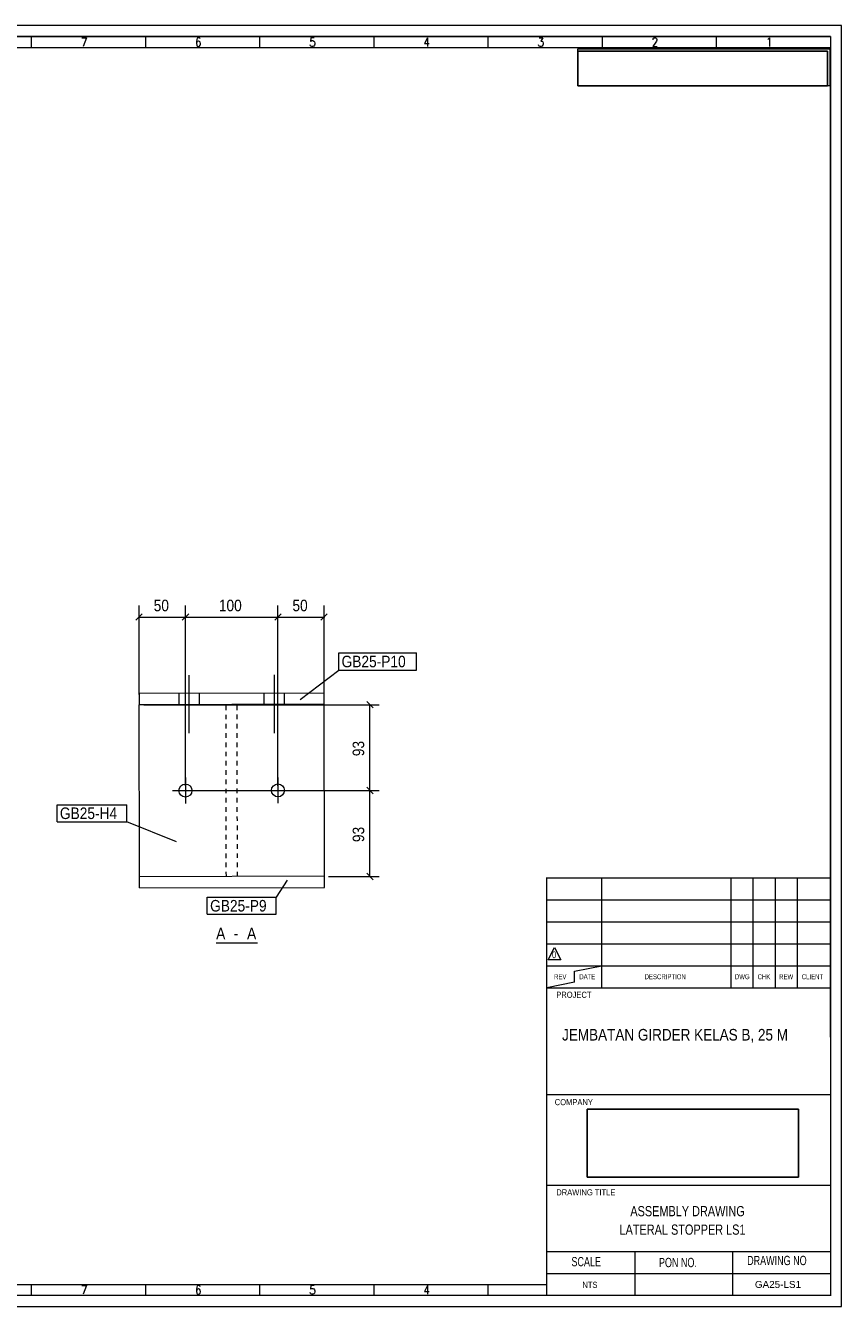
# Model space of a CAD drawing. Header units: millimetres. Extents: x 2 to 405, y 5 to 282.
# Tile 2 of 2: x 229 to 405, y 5 to 282. Entities that reach past the tile are written whole.
import ezdxf

# ---------------------------------------------------------------- set-up
doc = ezdxf.new("R2010")
doc.units = ezdxf.units.MM
doc.linetypes.add('XKITLINE00', pattern=[0])
doc.linetypes.add('XKITLINE01', pattern=[4, 1, -1, 1, -1])
for name, color, linetype, lineweight in [('Bolt', 7, 'Continuous', 0), ('DrawingSheet', 5, 'Continuous', 0), ('OtherObjectType', 1, 'Continuous', 0), ('Part', 2, 'Continuous', 0), ('PartMark', 3, 'Continuous', 0), ('Z-DIMENSIONS', 1, 'Continuous', 0)]:
    doc.layers.add(name, color=color, linetype=linetype, lineweight=lineweight)
doc.styles.add('ARIAL', font='ARIAL.TTF')
doc.styles.add('ARIAL_NARROW', font='ARIALN.TTF')
doc.styles.add('ROMANS', font='ROMANS__.TTF')
doc.styles.add('TECHNICLITE', font='TECHL___.TTF')
picture_1 = doc.add_image_def('image1.jpg', size_in_pixel=(1304, 175))
picture_2 = doc.add_image_def('image2.png', size_in_pixel=(4018, 1163))

# ---------------------------------------------------------------- blocks, each defined once
blk = doc.blocks.new('*A8')
at = {"layer": 'Part', "linetype": 'XKITLINE00', "lineweight": 0}
for p, q in [((293.13, 137.62), (253.13, 137.53)), ((253.13, 137.53), (253.14, 135.13)), ((293.14, 135.22), (293.13, 137.62)), ((293.14, 135.22), (253.14, 135.13))]:
    blk.add_line(p, q, dxfattribs=at)
blk = doc.blocks.new('*A9')
at = {"layer": 'Part', "linetype": 'XKITLINE00', "lineweight": 0}
for p, q in [((293.21, 98.02), (253.21, 97.93)), ((253.22, 95.53), (253.21, 97.93)), ((293.22, 95.62), (293.21, 98.02)), ((253.22, 95.53), (293.22, 95.62))]:
    blk.add_line(p, q, dxfattribs=at)
blk = doc.blocks.new('*A10')
at = {"layer": 'Part', "linetype": 'XKITLINE00', "lineweight": 0}
for p, q in [((253.14, 135.13), (293.14, 135.22)), ((253.21, 97.93), (253.14, 135.13)), ((293.21, 98.02), (293.14, 135.22)), ((293.21, 98.02), (253.21, 97.93))]:
    blk.add_line(p, q, dxfattribs=at)
at = {"layer": 'Part', "linetype": 'XKITLINE01', "lineweight": 0}
for p, q in [((272.01, 97.97), (271.94, 135.17)), ((274.41, 97.98), (274.34, 135.18))]:
    blk.add_line(p, q, dxfattribs=at)
blk = doc.blocks.new('*A11')
at = {"layer": 'Bolt', "linetype": 'XKITLINE00', "lineweight": 0}
for p, q in [((263.93, 141.55), (263.93, 128.95)), ((261.73, 137.56), (261.73, 135.16)), ((266.13, 137.56), (266.13, 135.16))]:
    blk.add_line(p, q, dxfattribs=at)
blk = doc.blocks.new('*A12')
at = {"layer": 'Bolt', "linetype": 'XKITLINE00', "lineweight": 0}
for p, q in [((282.32, 141.56), (282.35, 128.96)), ((280.13, 137.59), (280.14, 135.19)), ((284.53, 137.6), (284.54, 135.2))]:
    blk.add_line(p, q, dxfattribs=at)
blk = doc.blocks.new('*A13')
at = {"layer": 'Bolt', "linetype": 'XKITLINE00', "lineweight": 0}
for p, q in [((263.17, 119.36), (263.18, 113.76)), ((283.17, 119.4), (283.18, 113.8)), ((260.37, 116.55), (265.97, 116.56)), ((280.37, 116.59), (285.97, 116.6))]:
    blk.add_line(p, q, dxfattribs=at)
for centre in [(263.17, 116.56), (283.17, 116.6)]:
    blk.add_circle(centre, 1.4, dxfattribs=at)
blk = doc.blocks.new('*A22')
at = {"layer": 'DrawingSheet', "linetype": 'XKITLINE00', "lineweight": 0}
for p, q in [((405, 282), (5, 282)), ((5, 282), (5, 5)), ((405, 5), (405, 282)), ((5, 5), (405, 5))]:
    blk.add_line(p, q, dxfattribs=at)
at = {"layer": 'DrawingSheet', "style": 'ARIAL', "width": 0.85}
blk.add_text('Tekla structures', height=2, rotation=90, dxfattribs=at).set_placement((4.5, 5.5))
blk = doc.blocks.new('*A24')
at = {"layer": 'OtherObjectType', "linetype": 'XKITLINE00', "lineweight": 0}
for p, q in [((5, 282), (7.38, 282)), ((405, 282), (5, 282)), ((5, 282), (5, 5)), ((9.76, 279.8), (7.38, 279.8)), ((405, 5), (405, 282)), ((7.38, 7.38), (7.38, 279.62)), ((7.38, 7.38), (7.38, 279.62)), ((7.38, 279.62), (402.62, 279.62)), ((402.62, 279.62), (7.38, 279.62)), ((9.76, 277.24), (9.76, 9.76)), ((9.76, 277.24), (402.62, 277.24)), ((32.35, 279.62), (32.35, 277.24)), ((57.03, 279.62), (57.03, 277.24)), ((81.72, 279.62), (81.72, 277.24)), ((106.4, 279.62), (106.4, 277.24)), ((131.09, 279.62), (131.09, 277.24)), ((155.77, 279.62), (155.77, 277.24)), ((180.46, 279.62), (180.46, 277.24)), ((205.14, 279.62), (205.14, 277.24)), ((229.83, 279.62), (229.83, 277.24)), ((254.51, 279.62), (254.51, 277.24)), ((279.2, 279.62), (279.2, 277.24)), ((303.88, 279.62), (303.88, 277.24)), ((328.57, 279.62), (328.57, 277.24)), ((353.25, 279.62), (353.25, 277.24)), ((377.94, 279.62), (377.94, 277.24)), ((402.62, 279.62), (402.62, 277.24)), ((402.62, 279.62), (402.62, 7.38)), ((402.62, 63.21), (402.62, 277.24)), ((402.62, 63.21), (402.62, 277.24)), ((348, 277), (402.5, 277)), ((348, 269), (348, 277)), ((402.5, 277), (402.5, 269)), ((402.5, 269), (348, 269)), ((9.76, 262.16), (7.38, 262.16)), ((9.76, 238.99), (7.38, 238.99)), ((9.76, 215.83), (7.38, 215.83)), ((9.76, 192.67), (7.38, 192.67)), ((9.76, 169.5), (7.38, 169.5)), ((9.76, 146.34), (7.38, 146.34)), ((9.76, 123.18), (7.38, 123.18)), ((9.76, 98.97), (7.38, 98.97)), ((341.31, 7.38), (341.31, 97.73)), ((341.31, 97.72), (402.62, 97.72)), ((353.22, 73.91), (353.22, 97.72)), ((353.22, 73.91), (353.22, 97.72)), ((381.19, 73.91), (381.19, 97.72)), ((381.19, 73.91), (381.19, 97.72)), ((385.96, 73.91), (385.96, 97.72)), ((385.96, 73.91), (385.96, 97.72)), ((390.72, 73.91), (390.72, 97.72)), ((390.72, 73.91), (390.72, 97.72)), ((395.48, 73.91), (395.48, 97.72)), ((395.48, 73.91), (395.48, 97.72)), ((341.31, 92.96), (402.62, 92.96)), ((341.31, 92.96), (402.62, 92.96)), ((341.31, 88.2), (402.62, 88.2)), ((341.31, 88.2), (402.62, 88.2)), ((341.31, 83.44), (402.62, 83.44)), ((341.6, 79.92), (342.99, 82.61)), ((342.99, 82.61), (344.37, 79.92)), ((341.31, 78.67), (402.62, 78.67)), ((344.37, 79.92), (341.6, 79.92)), ((347.26, 77.48), (353.22, 78.67)), ((9.76, 76.03), (7.38, 76.03)), ((347.26, 75.1), (341.31, 73.91)), ((347.26, 75.1), (347.26, 77.48)), ((341.31, 73.91), (402.62, 73.91)), ((9.76, 53.69), (7.38, 53.69)), ((341.31, 50.85), (402.62, 50.85)), ((9.76, 30.53), (7.38, 30.53)), ((341.31, 31.19), (402.62, 31.19)), ((341.31, 16.9), (402.62, 16.9)), ((360.35, 16.9), (360.35, 7.38)), ((381.48, 16.9), (381.48, 7.38)), ((341.31, 12.14), (402.62, 12.14)), ((9.76, 9.76), (341.31, 9.76)), ((32.35, 7.38), (32.35, 9.76)), ((57.03, 9.76), (57.03, 7.38)), ((81.72, 9.76), (81.72, 7.38)), ((106.4, 9.76), (106.4, 7.38)), ((131.09, 9.76), (131.09, 7.38)), ((155.77, 9.76), (155.77, 7.38)), ((180.46, 9.76), (180.46, 7.38)), ((205.14, 9.76), (205.14, 7.38)), ((229.83, 9.76), (229.83, 7.38)), ((254.51, 9.76), (254.51, 7.38)), ((279.2, 9.76), (279.2, 7.38)), ((303.88, 9.76), (303.88, 7.38)), ((328.57, 9.76), (328.57, 7.38)), ((328.57, 9.76), (328.57, 7.38)), ((402.79, 7.38), (7.38, 7.38)), ((5, 5), (66.4, 5)), ((7.38, 5), (5, 5)), ((5, 5), (405, 5))]:
    blk.add_line(p, q, dxfattribs=at)
at = {"layer": 'OtherObjectType'}
for s, height, style, width, p in [('16', 1.903, 'ROMANS', 0.85, (18.12, 277.48)), ('15', 1.903, 'ROMANS', 0.85, (43.09, 277.48)), ('14', 1.903, 'ROMANS', 0.85, (67.77, 277.48)), ('13', 1.903, 'ROMANS', 0.85, (92.46, 277.48)), ('12', 1.903, 'ROMANS', 0.85, (117.14, 277.48)), ('11', 1.903, 'ROMANS', 0.85, (141.83, 277.48)), ('10', 1.903, 'ROMANS', 0.85, (166.51, 277.48)), ('9', 1.9, 'ROMANS', 0.85, (191.2, 277.48)), ('8', 1.9, 'ROMANS', 0.85, (215.88, 277.48)), ('7', 1.9, 'ROMANS', 0.85, (240.57, 277.48)), ('6', 1.9, 'ROMANS', 0.85, (265.25, 277.48)), ('5', 1.9, 'ROMANS', 0.85, (289.94, 277.48)), ('4', 1.9, 'ROMANS', 0.85, (314.62, 277.48)), ('3', 1.9, 'ROMANS', 0.85, (339.31, 277.48)), ('2', 1.9, 'ROMANS', 0.85, (363.99, 277.48)), ('1', 1.9, 'ROMANS', 0.85, (388.68, 277.48)), ('L', 1.36, 'ROMANS', 0.85, (7.93, 274.87)), ('K', 1.36, 'ROMANS', 0.85, (7.93, 251.71)), ('J', 1.36, 'ROMANS', 0.85, (7.93, 228.54)), ('I', 1.36, 'ROMANS', 0.85, (7.93, 205.38)), ('H', 1.36, 'ROMANS', 0.85, (7.93, 182.22)), ('G', 1.36, 'ROMANS', 0.85, (7.93, 159.05)), ('F', 1.36, 'ROMANS', 0.85, (7.93, 135.89)), ('E', 1.36, 'ROMANS', 0.85, (7.93, 112.73)), ('D', 1.36, 'ROMANS', 0.85, (7.93, 88.52)), ('0', 1.44, 'TECHNICLITE', 0.85, (342.44, 80.32)), ('REV', 1.071, 'TECHNICLITE', 0.85, (342.88, 75.76)), ('DATE', 1.071, 'TECHNICLITE', 0.85, (348.33, 75.76)), ('DESCRIPTION', 1.0714, 'TECHNICLITE', 0.85, (362.46, 75.76)), ('DWG', 1.071, 'TECHNICLITE', 0.85, (381.98, 75.76)), ('CHK', 1.071, 'TECHNICLITE', 0.85, (386.89, 75.76)), ('REW', 1.071, 'TECHNICLITE', 0.85, (391.54, 75.76)), ('CLIENT', 1.071, 'TECHNICLITE', 0.85, (396.43, 75.76)), ('PROJECT', 1.321, 'ARIAL', 0.85, (343.35, 71.73)), ('C', 1.36, 'ROMANS', 0.85, (7.93, 65.58)), ('JEMBATAN GIRDER KELAS B, 25 M', 2.5, 'ARIAL_NARROW', 1.02, (344.6, 62.5)), ('COMPANY', 1.321, 'ARIAL', 0.85, (343.02, 48.52)), ('B', 1.36, 'ROMANS', 0.85, (7.93, 43.24)), ('DRAWING TITLE', 1.3207, 'ARIAL', 0.85, (343.35, 29)), (' ASSEMBLY DRAWING', 2.2, 'ARIAL_NARROW', 0.935, (358.71, 24.5)), ('LATERAL STOPPER LS1', 2.2, 'ARIAL_NARROW', 0.935, (357.03, 20.5)), ('A', 1.36, 'ROMANS', 0.85, (7.93, 20.08)), ('SCALE', 2, 'TECHNICLITE', 0.85, (346.63, 13.68)), ('PON NO.', 2, 'TECHNICLITE', 0.85, (365.55, 13.49)), ('DRAWING NO', 2, 'TECHNICLITE', 0.85, (384.62, 13.93)), ('16', 1.903, 'ROMANS', 0.85, (18.12, 7.53)), ('15', 1.903, 'ROMANS', 0.85, (43.09, 7.62)), ('14', 1.903, 'ROMANS', 0.85, (67.77, 7.62)), ('13', 1.903, 'ROMANS', 0.85, (92.46, 7.62)), ('12', 1.903, 'ROMANS', 0.85, (117.14, 7.62)), ('11', 1.903, 'ROMANS', 0.85, (141.83, 7.62)), ('10', 1.903, 'ROMANS', 0.85, (166.51, 7.62)), ('9', 1.9, 'ROMANS', 0.85, (191.2, 7.62)), ('8', 1.9, 'ROMANS', 0.85, (215.88, 7.62)), ('7', 1.9, 'ROMANS', 0.85, (240.57, 7.62)), ('6', 1.9, 'ROMANS', 0.85, (265.25, 7.62)), ('5', 1.9, 'ROMANS', 0.85, (289.94, 7.62)), ('4', 1.9, 'ROMANS', 0.85, (314.62, 7.62)), ('4', 1.9, 'ROMANS', 0.85, (314.62, 7.62)), ('NTS', 1.321, 'ARIAL', 0.85, (349, 9)), ('GA25-LS1', 1.5, 'ARIAL', 1.02, (386.3, 9))]:
    blk.add_text(s, height=height, dxfattribs=dict(at, style=style, width=width)).set_placement(p)
image = blk.add_image(picture_1, insert=(348, 269), size_in_units=(54.02, 7.5))
image = blk.add_image(picture_2, insert=(350.06, 32.98), size_in_units=(45.7, 14.66))
blk = doc.blocks.new('*A42')
at = {"layer": 'Z-DIMENSIONS', "linetype": 'XKITLINE00', "lineweight": 0}
for p, q in [((302.37, 135.84), (303.78, 134.43)), ((254.14, 135.13), (305.07, 135.13)), ((303.07, 116.56), (303.07, 135.13)), ((264.17, 116.56), (305.07, 116.56)), ((302.37, 117.26), (303.78, 115.85))]:
    blk.add_line(p, q, dxfattribs=at)
at = {"layer": 'Z-DIMENSIONS'}
for p in [(303.07, 135.13), (303.07, 116.56)]:
    blk.add_point(p, dxfattribs=at)
at = {"layer": 'Z-DIMENSIONS', "style": 'ARIAL', "width": 0.85}
blk.add_text('93', height=2.5, rotation=90.0002, dxfattribs=at).set_placement((301.82, 123.99))
blk = doc.blocks.new('*A43')
at = {"layer": 'Z-DIMENSIONS', "linetype": 'XKITLINE00', "lineweight": 0}
for p, q in [((264.17, 116.56), (305.07, 116.56)), ((302.37, 117.26), (303.78, 115.85)), ((303.07, 97.98), (303.07, 116.56)), ((294.07, 97.98), (305.07, 97.98)), ((302.37, 98.68), (303.78, 97.27))]:
    blk.add_line(p, q, dxfattribs=at)
at = {"layer": 'Z-DIMENSIONS'}
for p in [(303.07, 116.56), (303.07, 97.98)]:
    blk.add_point(p, dxfattribs=at)
at = {"layer": 'Z-DIMENSIONS', "style": 'ARIAL', "width": 0.85}
blk.add_text('93', height=2.5, rotation=90.0002, dxfattribs=at).set_placement((301.82, 105.41))
blk = doc.blocks.new('*A44')
at = {"layer": 'Z-DIMENSIONS', "linetype": 'XKITLINE00', "lineweight": 0}
for p, q in [((253.13, 137.33), (253.13, 156.59)), ((263.17, 117.56), (263.17, 156.59)), ((253.84, 154.8), (252.43, 153.38)), ((253.13, 154.09), (263.17, 154.09)), ((263.88, 154.8), (262.47, 153.38))]:
    blk.add_line(p, q, dxfattribs=at)
at = {"layer": 'Z-DIMENSIONS'}
for p in [(253.13, 154.09), (263.17, 154.09)]:
    blk.add_point(p, dxfattribs=at)
at = {"layer": 'Z-DIMENSIONS', "style": 'ARIAL', "width": 0.85}
blk.add_text('50', height=2.5, dxfattribs=at).set_placement((256.3, 155.34))
blk = doc.blocks.new('*A45')
at = {"layer": 'Z-DIMENSIONS', "linetype": 'XKITLINE00', "lineweight": 0}
for p, q in [((263.17, 117.56), (263.17, 156.59)), ((283.17, 117.6), (283.17, 156.59)), ((263.88, 154.8), (262.47, 153.38)), ((263.17, 154.09), (283.17, 154.09)), ((283.88, 154.8), (282.47, 153.38))]:
    blk.add_line(p, q, dxfattribs=at)
at = {"layer": 'Z-DIMENSIONS'}
for p in [(263.17, 154.09), (283.17, 154.09)]:
    blk.add_point(p, dxfattribs=at)
at = {"layer": 'Z-DIMENSIONS', "style": 'ARIAL', "width": 0.85}
blk.add_text('100', height=2.5, dxfattribs=at).set_placement((270.39, 155.34))
blk = doc.blocks.new('*A46')
at = {"layer": 'Z-DIMENSIONS', "linetype": 'XKITLINE00', "lineweight": 0}
for p, q in [((283.17, 117.6), (283.17, 156.59)), ((293.14, 136.22), (293.14, 156.59)), ((283.88, 154.8), (282.47, 153.38)), ((283.17, 154.09), (293.14, 154.09)), ((293.84, 154.8), (292.43, 153.38))]:
    blk.add_line(p, q, dxfattribs=at)
at = {"layer": 'Z-DIMENSIONS'}
for p in [(283.17, 154.09), (293.14, 154.09)]:
    blk.add_point(p, dxfattribs=at)
at = {"layer": 'Z-DIMENSIONS', "style": 'ARIAL', "width": 0.85}
blk.add_text('50', height=2.5, dxfattribs=at).set_placement((286.3, 155.34))
blk = doc.blocks.new('*A47')
at = {"layer": 'PartMark', "linetype": 'XKITLINE00', "lineweight": 0}
for p, q in [((296.33, 146.32), (313.1, 146.32)), ((296.33, 142.62), (296.33, 146.32)), ((313.1, 142.62), (313.1, 146.32)), ((287.97, 136.29), (296.33, 142.62)), ((296.33, 142.62), (313.1, 142.62))]:
    blk.add_line(p, q, dxfattribs=at)
at = {"layer": 'PartMark', "style": 'ARIAL', "width": 0.85}
blk.add_text('GB25-P10', height=2.5, dxfattribs=at).set_placement((296.93, 143.22))
blk = doc.blocks.new('*A48')
at = {"layer": 'PartMark', "linetype": 'XKITLINE00', "lineweight": 0}
for p, q in [((285.16, 97.16), (282.81, 93.5)), ((267.9, 93.5), (282.81, 93.5)), ((267.9, 89.8), (267.9, 93.5)), ((282.81, 89.8), (282.81, 93.5)), ((267.9, 89.8), (282.81, 89.8))]:
    blk.add_line(p, q, dxfattribs=at)
at = {"layer": 'PartMark', "style": 'ARIAL', "width": 0.85}
blk.add_text('GB25-P9', height=2.5, dxfattribs=at).set_placement((268.5, 90.4))
blk = doc.blocks.new('*A49')
at = {"layer": 'PartMark', "linetype": 'XKITLINE00', "lineweight": 0}
for p, q in [((235.42, 113.5), (250.52, 113.5)), ((235.42, 109.8), (235.42, 113.5)), ((250.52, 109.8), (250.52, 113.5)), ((235.42, 109.8), (250.52, 109.8)), ((261.26, 105.45), (250.52, 109.8))]:
    blk.add_line(p, q, dxfattribs=at)
at = {"layer": 'PartMark', "style": 'ARIAL', "width": 0.85}
blk.add_text('GB25-H4', height=2.5, dxfattribs=at).set_placement((236.02, 110.4))
blk = doc.blocks.new('*A50')
at = {"layer": 'OtherObjectType', "linetype": 'XKITLINE00', "lineweight": 0}
blk.add_line((269.81, 83.65), (278.72, 83.65), dxfattribs=at)
at = {"layer": 'OtherObjectType', "style": 'ARIAL', "width": 0.85}
for s, p in [('A', (269.81, 84.4)), ('A', (276.49, 84.4)), (' - ', (272.78, 84.4))]:
    blk.add_text(s, height=2.5, dxfattribs=at).set_placement(p)

msp = doc.modelspace()

# ---------------------------------------------------------------- block references
at = {"lineweight": 0}
for name in ['*A22', '*A24', '*A44', '*A45', '*A46', '*A47', '*A11', '*A12', '*A8', '*A42', '*A10', '*A13', '*A43', '*A49', '*A9', '*A48', '*A50']:
    msp.add_blockref(name, (0, 0), dxfattribs=at)

doc.saveas('drawing.dxf')
